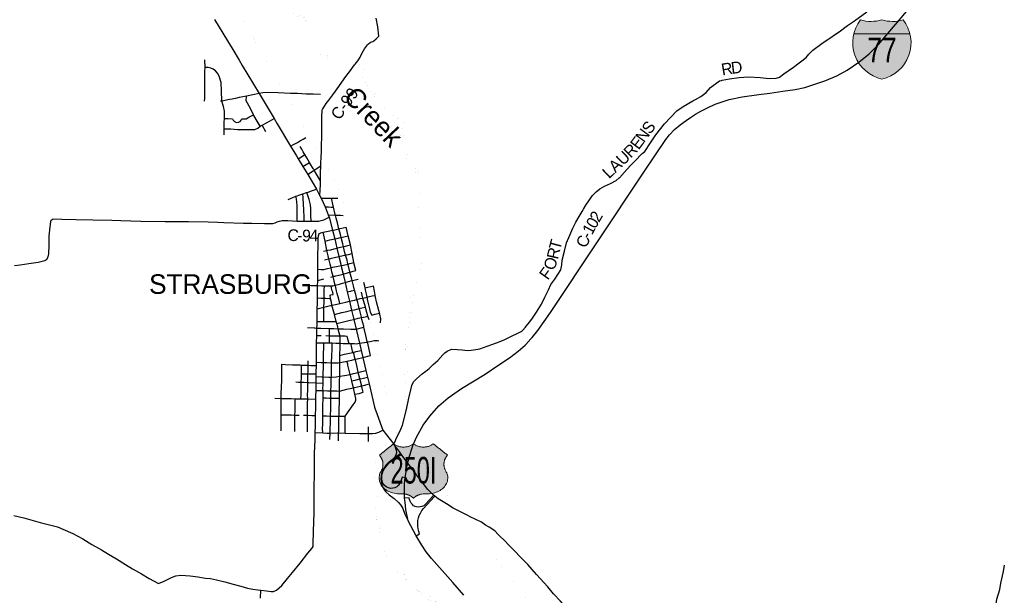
# Model space of a CAD drawing. Header units: feet. Extents: x 2045852 to 2423567, y 671180 to 1091522.
# Tile 86 of 101: x 2230248 to 2255387, y 939843 to 954545. Entities that reach past the tile are written whole.
import ezdxf
from ezdxf.enums import TextEntityAlignment as Align

# ---------------------------------------------------------------- set-up
doc = ezdxf.new("R2010")
doc.units = ezdxf.units.FT
doc.header["$MEASUREMENT"] = 0
doc.linetypes.add('rr2', pattern=[0])
doc.linetypes.add('stream', pattern=[1.4, 0.7, -0.1, 0.1, -0.1, 0.1, -0.1, 0.1, -0.1])
for name, color, linetype in [('GM_X_City_Street', 7, 'Continuous'), ('GM_X_Corporation_Text', 7, 'Continuous'), ('GM_X_County_Road', 3, 'Continuous'), ('GM_X_County_Road_Text', 3, 'Continuous'), ('GM_X_Interchange_Ramps', 1, 'Continuous'), ('GM_X_Interstate_Location', 7, 'Continuous'), ('GM_X_Interstate_Route', 1, 'Continuous'), ('GM_X_Interstate_Shield', 7, 'Continuous'), ('GM_X_Interstate_Shield_Hatch_Blue', 162, 'Continuous'), ('GM_X_Interstate_Shield_Hatch_Red', 242, 'Continuous'), ('GM_X_Major_River', 5, 'stream'), ('GM_X_Major_River_Text', 5, 'Continuous'), ('GM_X_Rail_Line', 7, 'rr2'), ('GM_X_US_Location', 7, 'Continuous'), ('GM_X_US_Route', 1, 'Continuous'), ('GM_X_US_Shield', 7, 'Continuous'), ('GM_X_US_Shield_Hatch', 51, 'Continuous')]:
    doc.layers.add(name, color=color, linetype=linetype)
doc.styles.add('Style-font30', font='font30.shx')
doc.styles.add('Style-font31', font='font31.shx')

# ---------------------------------------------------------------- blocks, each defined once
blk = doc.blocks.new('M1-1_2')
at = {"layer": 'GM_X_Interstate_Shield_Hatch_Blue'}
blk.add_hatch(color=256, dxfattribs=at).paths.add_polyline_path([(-718, 398, 0.420565), (-1, -755, 0.420565), (716, 398)])
at = {"layer": 'GM_X_Interstate_Shield_Hatch_Red'}
blk.add_hatch(color=256, dxfattribs=at).paths.add_polyline_path([(716, 398, 0.104765), (545, 753, -0.146746), (-1, 757, -0.146746), (-547, 753, 0.104765), (-718, 398)])
at = {"layer": 'GM_X_Interstate_Shield', "linetype": 'Continuous', "lineweight": 0}
blk.add_line((-718, 398), (716, 398), dxfattribs=at)
for centre, start, end in [((205, 172), 142.1116, 257.5332), ((-279, 1665), 253.7058, 287.0472), ((-207, 172), 282.4668, 37.8884), ((278, 1665), 252.9528, 286.2942)]:
    blk.add_arc(centre, 950, start, end, dxfattribs=at)
at = {"layer": 'GM_X_Interstate_Shield', "linetype": 'Continuous', "lineweight": 0, "style": 'Style-font30', "width": 0.8}
blk.add_attdef('M1-1_2_27372', text='', height=625, dxfattribs=at).set_placement((0, -328), align=Align.CENTER)
blk = doc.blocks.new('M1-H4_4')
at = {"layer": 'GM_X_US_Shield_Hatch'}
h = blk.add_hatch(color=256, dxfattribs=at)
edge = h.paths.add_edge_path()
edge.add_spline(control_points=[(-508, 672), (-689, 527), (-870, 382), (-700, 188), (-828, -25), (-1172, -611), (-363, -604), (-326, -604), (-290, -604), (-109, -604), (0, -720), (109, -604), (290, -604), (326, -604), (363, -604), (1172, -611), (828, -25), (700, 188), (870, 382), (689, 527), (508, 672), (254, 473), (0, 672), (-254, 473), (-508, 672)], knot_values=[0, 0, 0, 0.083333, 0.083333, 0.166667, 0.166667, 0.25, 0.25, 0.333333, 0.333333, 0.416667, 0.416667, 0.5, 0.5, 0.583333, 0.583333, 0.666667, 0.666667, 0.75, 0.75, 0.833333, 0.833333, 0.916667, 0.916667, 1, 1, 1], weights=[1, 1, 1, 0.864039, 1, 0.531352, 1, 1, 1, 0.894427, 1, 0.894427, 1, 1, 1, 0.531352, 1, 0.864039, 1, 1, 1, 0.714143, 1, 0.714143, 1], degree=2, periodic=0)
at = {"layer": 'GM_X_US_Shield', "linetype": 'Continuous', "lineweight": 13}
blk.add_rational_spline([(-508, 672), (-689, 527), (-870, 382), (-700, 188), (-828, -25), (-1172, -611), (-363, -604), (-326, -604), (-290, -604), (-109, -604), (0, -720), (109, -604), (290, -604), (326, -604), (363, -604), (1172, -611), (828, -25), (700, 188), (870, 382), (689, 527), (508, 672), (254, 473), (0, 672), (-254, 473), (-508, 672)], [1, 1, 1, 0.864038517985, 1, 0.531351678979, 1, 1, 1, 0.894427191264, 1, 0.894427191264, 1, 1, 1, 0.531351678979, 1, 0.864038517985, 1, 1, 1, 0.714142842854, 1, 0.714142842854, 1], degree=2, knots=[0, 0, 0, 0.083333, 0.083333, 0.166667, 0.166667, 0.25, 0.25, 0.333333, 0.333333, 0.416667, 0.416667, 0.5, 0.5, 0.583333, 0.583333, 0.666667, 0.666667, 0.75, 0.75, 0.833333, 0.833333, 0.916667, 0.916667, 1, 1, 1], dxfattribs=at)
at = {"layer": 'GM_X_US_Shield', "linetype": 'Continuous', "lineweight": 13, "style": 'Style-font30', "width": 0.661765}
blk.add_attdef('M1-H4_4_28880', text='', height=680, dxfattribs=at).set_placement((1, -343), align=Align.CENTER)

msp = doc.modelspace()

# ---------------------------------------------------------------- linework, layer by layer
at = {"layer": 'GM_X_City_Street', "flags": 128}
for points in [[(2234970, 952461), (2234973, 952540), (2234973, 952739), (2234975, 952957), (2234973, 953132), (2234975, 953220), (2234980, 953325), (2234975, 953521)], [(2235411, 952468), (2235404, 952732), (2235391, 952939), (2235343, 953102), (2235298, 953175), (2235247, 953235), (2235190, 953279), (2235125, 953310), (2235057, 953325), (2234980, 953325)], [(2238753, 953331), (2238800, 953396), (2238811, 953409), (2238883, 953497)], [(2237926, 952636), (2237744, 952645), (2237656, 952646), (2237563, 952646), (2237344, 952659), (2237158, 952661), (2236845, 952673), (2236595, 952687), (2236452, 952678), (2236359, 952660), (2236036, 952594), (2235853, 952557), (2235758, 952536), (2235670, 952518), (2235607, 952505), (2235411, 952468), (2235385, 952465), (2235374, 952464)], [(2236386, 951824), (2236309, 951955), (2236229, 952097), (2236218, 952119), (2236172, 952207), (2236104, 952333), (2236064, 952412), (2236033, 952473), (2236036, 952594)], [(2235465, 951600), (2235465, 951757), (2235472, 951916), (2235475, 952017), (2235480, 952207), (2235448, 952331), (2235411, 952468)], [(2237942, 950996), (2237952, 951216), (2237959, 951670), (2237966, 952069), (2237968, 952218), (2237968, 952224), (2237983, 952260)], [(2235465, 951757), (2235636, 951754), (2235807, 951741), (2235991, 951741), (2236159, 951737), (2236248, 951737), (2236327, 951777), (2236386, 951824), (2236435, 951848), (2236564, 951915), (2236743, 952019)], [(2235475, 952017), (2235569, 952018), (2235683, 952014), (2235685, 952009)], [(2235685, 952009), (2235700, 951975), (2235736, 951943), (2235780, 951922), (2235835, 951926), (2235877, 951947), (2235906, 951978), (2235919, 952012), (2235925, 952012)], [(2235925, 952012), (2236030, 952013), (2236098, 952051), (2236218, 952119)], [(2236529, 951683), (2236435, 951848)], [(2237165, 951316), (2237253, 951365), (2237337, 951407), (2237419, 951458), (2237486, 951492), (2237556, 951534)], [(2237511, 951128), (2237485, 951171), (2237451, 951234), (2237413, 951302)], [(2237358, 950995), (2237439, 951041), (2237529, 951098)], [(2237662, 950870), (2237644, 950901), (2237576, 951019), (2237529, 951098), (2237514, 951123), (2237511, 951128)], [(2237931, 950415), (2237931, 950425), (2237932, 950630), (2237936, 950815), (2237939, 950937), (2237941, 950978), (2237942, 950996)], [(2237477, 950797), (2237644, 950901)], [(2237603, 950587), (2237674, 950641), (2237744, 950685), (2237766, 950700), (2237814, 950733), (2237936, 950815)], [(2237741, 950743), (2237668, 950859), (2237662, 950870)], [(2237931, 950425), (2237826, 950597), (2237766, 950700), (2237757, 950717), (2237749, 950730), (2237741, 950743)], [(2237923, 950205), (2237930, 950321), (2237931, 950408), (2237931, 950415)], [(2237104, 949956), (2237224, 950006), (2237300, 950034), (2237308, 950037)], [(2237332, 949614), (2237332, 949638), (2237331, 949801), (2237315, 949969), (2237300, 950034)], [(2237308, 950037), (2237308, 950037), (2237401, 950072), (2237480, 950098), (2237567, 950127)], [(2237486, 949991), (2237480, 950098)], [(2237512, 949400), (2237511, 949493), (2237503, 949694), (2237494, 949825), (2237487, 949984), (2237486, 949989), (2237486, 949991)], [(2237567, 950127), (2237568, 950128), (2237575, 950130), (2237610, 950142), (2237725, 950185), (2237826, 950215)], [(2237689, 949398), (2237683, 949541), (2237685, 949723), (2237674, 949814), (2237640, 949956), (2237596, 950082), (2237575, 950130)], [(2237913, 950046), (2237923, 950202), (2237923, 950205)], [(2237943, 949987), (2238069, 949989), (2238210, 949988), (2238278, 949988), (2238372, 949984)], [(2238311, 949548), (2238309, 949555), (2238305, 949572), (2238263, 949756), (2238210, 949988)], [(2238048, 949761), (2238132, 949762), (2238204, 949760), (2238263, 949756)], [(2237329, 949403), (2237332, 949510), (2237332, 949613), (2237332, 949614)], [(2238124, 949558), (2238309, 949555), (2238313, 949554), (2238440, 949551), (2238510, 949545)], [(2238854, 947400), (2238828, 947526), (2238799, 947635), (2238769, 947748), (2238737, 947882), (2238729, 947917), (2238679, 948095), (2238676, 948107), (2238633, 948280), (2238629, 948303), (2238609, 948402), (2238570, 948533), (2238542, 948628), (2238514, 948750), (2238498, 948823), (2238456, 948984), (2238437, 949059), (2238396, 949203), (2238360, 949356), (2238327, 949478), (2238311, 949546), (2238311, 949548)], [(2236768, 949359), (2236785, 949364), (2236819, 949378)], [(2238410, 949206), (2238411, 949207), (2238432, 949212), (2238511, 949228), (2238583, 949242)], [(2238692, 948794), (2238636, 949025), (2238583, 949242)], [(2237858, 948095), (2237858, 948096), (2237859, 948171), (2237861, 948276), (2237862, 948550), (2237868, 948751), (2237869, 948948), (2237876, 949026), (2237893, 949080)], [(2237893, 949080), (2237963, 949106), (2237996, 949114), (2238080, 949135), (2238164, 949153), (2238238, 949173)], [(2238279, 947864), (2238275, 947877), (2238250, 947983), (2238221, 948104), (2238197, 948208), (2238176, 948298), (2238141, 948438), (2238121, 948515), (2238093, 948647), (2238092, 948651), (2238043, 948889), (2237996, 949114)], [(2238238, 949173), (2238298, 949179), (2238396, 949203), (2238410, 949206)], [(2238378, 948966), (2238378, 948966), (2238408, 948973), (2238456, 948984), (2238560, 949009), (2238636, 949025)], [(2238043, 948889), (2238164, 948918), (2238291, 948946)], [(2238291, 948946), (2238378, 948966)], [(2238348, 948709), (2238408, 948724), (2238514, 948750), (2238568, 948763), (2238624, 948775), (2238692, 948791)], [(2238779, 948342), (2238735, 948573), (2238692, 948791), (2238692, 948794)], [(2238001, 948633), (2238092, 948651), (2238117, 948655)], [(2238117, 948655), (2238117, 948655), (2238191, 948668), (2238273, 948690), (2238348, 948709)], [(2238188, 948447), (2238212, 948451), (2238288, 948471), (2238398, 948495)], [(2238398, 948495), (2238509, 948521), (2238570, 948533), (2238590, 948537), (2238591, 948537)], [(2238591, 948537), (2238647, 948549), (2238735, 948573)], [(2237859, 948171), (2237944, 948165), (2238010, 948166), (2238108, 948186), (2238197, 948208), (2238244, 948220), (2238375, 948247), (2238452, 948266)], [(2238030, 948413), (2238098, 948431), (2238141, 948438), (2238186, 948446), (2238188, 948447)], [(2238452, 948266), (2238519, 948277), (2238629, 948303), (2238677, 948314), (2238779, 948342)], [(2238828, 948135), (2238780, 948337), (2238779, 948342)], [(2237843, 947163), (2237849, 947305), (2237850, 947438), (2237851, 947537), (2237854, 947754), (2237856, 947854), (2237856, 947887), (2237858, 948065), (2237858, 948095)], [(2238191, 947969), (2238250, 947983), (2238259, 947985), (2238281, 947990), (2238292, 947993)], [(2238292, 947993), (2238316, 947999), (2238396, 948021), (2238441, 948031), (2238504, 948049)], [(2238504, 948049), (2238644, 948085), (2238679, 948095), (2238689, 948098), (2238689, 948098)], [(2238689, 948098), (2238766, 948120), (2238828, 948135)], [(2237628, 947762), (2237681, 947758), (2237683, 947758)], [(2237683, 947758), (2237692, 947758), (2237828, 947756), (2237849, 947754)], [(2237849, 947754), (2237850, 947754), (2237854, 947754), (2237959, 947746), (2238027, 947747), (2238149, 947749), (2238199, 947750), (2238232, 947751), (2238235, 947751)], [(2237856, 947887), (2238013, 947922)], [(2238024, 947584), (2238024, 947631), (2238027, 947747)], [(2238239, 947582), (2238239, 947583), (2238229, 947621), (2238210, 947691), (2238199, 947750)], [(2238235, 947751), (2238244, 947751), (2238306, 947766), (2238416, 947794), (2238494, 947814), (2238554, 947835)], [(2238307, 947761), (2238307, 947761), (2238306, 947766), (2238279, 947862), (2238279, 947864)], [(2238356, 947553), (2238338, 947619), (2238310, 947751), (2238307, 947761)], [(2238554, 947835), (2238645, 947856), (2238737, 947882), (2238781, 947895), (2238887, 947917)], [(2239120, 947461), (2239105, 947542), (2239078, 947645), (2239066, 947700), (2239058, 947737), (2239036, 947831)], [(2239066, 947700), (2239279, 947747)], [(2239324, 947503), (2239315, 947563), (2239303, 947609), (2239279, 947747)], [(2238015, 947203), (2238021, 947328), (2238022, 947430), (2238022, 947467), (2238024, 947582), (2238024, 947584)], [(2238219, 947251), (2238211, 947334), (2238186, 947427), (2238171, 947511), (2238194, 947516)], [(2238194, 947516), (2238252, 947528), (2238239, 947582)], [(2238419, 947294), (2238395, 947404), (2238356, 947552), (2238356, 947553)], [(2238611, 947593), (2238705, 947615)], [(2238705, 947615), (2238705, 947615), (2238719, 947618), (2238799, 947635)], [(2239006, 947435), (2238973, 947585)], [(2239120, 947461), (2239148, 947468), (2239245, 947489), (2239324, 947503)], [(2239433, 947054), (2239415, 947120), (2239362, 947337), (2239336, 947459), (2239324, 947503)], [(2237843, 947163), (2238015, 947203), (2238219, 947251), (2238315, 947270), (2238419, 947294), (2238578, 947327), (2238667, 947358)], [(2237850, 947438), (2237945, 947432), (2238022, 947430), (2238066, 947429), (2238147, 947425), (2238186, 947427)], [(2238386, 946632), (2238384, 946639), (2238381, 946653), (2238371, 946702), (2238344, 946788), (2238331, 946838), (2238283, 947017), (2238219, 947251)], [(2238667, 947358), (2238794, 947385), (2238854, 947400), (2238937, 947420), (2239006, 947435)], [(2239122, 946324), (2239085, 946479), (2239036, 946693), (2239031, 946716), (2238984, 946890), (2238974, 946937), (2238972, 946944), (2238929, 947115), (2238916, 947169), (2238895, 947253), (2238877, 947319), (2238854, 947400)], [(2239006, 947435), (2239120, 947461)], [(2239087, 947160), (2239076, 947206), (2239006, 947435)], [(2239239, 947001), (2239205, 947072), (2239187, 947163), (2239164, 947259), (2239137, 947367), (2239120, 947461)], [(2237823, 945745), (2237823, 945747), (2237823, 945796), (2237824, 945841), (2237829, 946232), (2237830, 946292), (2237832, 946481), (2237832, 946485), (2237837, 946669), (2237839, 946744), (2237841, 946840), (2237844, 947053), (2237843, 947163)], [(2238011, 946838), (2238017, 946939), (2238016, 947062), (2238015, 947203)], [(2238283, 947017), (2238375, 947039), (2238476, 947065), (2238478, 947065)], [(2238478, 947065), (2238515, 947075), (2238601, 947095), (2238723, 947122)], [(2238723, 947122), (2238794, 947138), (2238912, 947168), (2238916, 947169), (2238984, 947185), (2239076, 947206)], [(2238974, 946937), (2238980, 946938), (2239072, 946955), (2239134, 946975)], [(2239134, 946975), (2239088, 947159), (2239087, 947160)], [(2239167, 946877), (2239136, 946970), (2239134, 946975)], [(2239239, 947001), (2239323, 947026), (2239435, 947048)], [(2239460, 946803), (2239472, 946904), (2239441, 947024), (2239435, 947048), (2239433, 947054), (2239433, 947054)], [(2237841, 946840), (2237951, 946839), (2238004, 946838)], [(2238004, 946838), (2238005, 946838), (2238011, 946838), (2238048, 946837), (2238168, 946836)], [(2238168, 946836), (2238169, 946836), (2238202, 946836), (2238331, 946838)], [(2238344, 946788), (2238451, 946813), (2238587, 946845), (2238689, 946869), (2238778, 946887)], [(2238778, 946887), (2238894, 946918), (2238974, 946937)], [(2237600, 946680), (2237769, 946672)], [(2237769, 946672), (2237786, 946672), (2237837, 946669), (2237937, 946663), (2238159, 946659), (2238270, 946658), (2238381, 946653), (2238515, 946646), (2238700, 946641), (2238837, 946639)], [(2237832, 946481), (2237946, 946478)], [(2238067, 946479), (2238156, 946474), (2238161, 946474), (2238253, 946470), (2238370, 946467), (2238380, 946467)], [(2238155, 946289), (2238154, 946389), (2238156, 946474), (2238157, 946502), (2238156, 946590), (2238159, 946659)], [(2238380, 946467), (2238391, 946467), (2238424, 946467), (2238460, 946468), (2238546, 946467), (2238605, 946461)], [(2238423, 946476), (2238421, 946484), (2238391, 946608), (2238386, 946632)], [(2238431, 946264), (2238431, 946276), (2238431, 946280), (2238432, 946329), (2238432, 946407), (2238424, 946467), (2238423, 946474), (2238423, 946476)], [(2238837, 946639), (2239036, 946693)], [(2237830, 946292), (2238010, 946291), (2238014, 946291), (2238155, 946289), (2238229, 946289), (2238317, 946286), (2238431, 946280), (2238510, 946277), (2238656, 946275), (2238695, 946274), (2238702, 946274), (2238797, 946273), (2238835, 946270), (2238921, 946282)], [(2238006, 946012), (2238006, 946015), (2238006, 946026), (2238009, 946152), (2238010, 946291)], [(2238223, 946133), (2238223, 946147), (2238229, 946289)], [(2238418, 945410), (2238418, 945431), (2238418, 945436), (2238420, 945511), (2238423, 945715), (2238422, 945789), (2238421, 945924), (2238422, 945971), (2238430, 946187), (2238431, 946264)], [(2238656, 946275), (2238629, 946386), (2238605, 946461)], [(2238752, 946045), (2238738, 946117), (2238717, 946205), (2238702, 946274)], [(2238921, 946282), (2239053, 946300), (2239108, 946311)], [(2239108, 946311), (2239109, 946311), (2239124, 946314), (2239195, 946328), (2239297, 946349), (2239353, 946352), (2239356, 946353)], [(2239207, 945966), (2239124, 946314), (2239122, 946323), (2239122, 946324)], [(2239356, 946353), (2239359, 946353), (2239387, 946355), (2239416, 946340)], [(2238005, 945788), (2238004, 945811), (2238004, 945892), (2238006, 946012)], [(2238212, 945768), (2238213, 945784), (2238220, 945956), (2238222, 946131), (2238223, 946133)], [(2238422, 945971), (2238540, 945998), (2238622, 946017), (2238667, 946027), (2238669, 946027)], [(2238669, 946027), (2238752, 946045), (2238771, 946052), (2238817, 946062), (2238817, 946062)], [(2238971, 945232), (2238970, 945233), (2238967, 945249), (2238935, 945372), (2238932, 945384), (2238894, 945536), (2238894, 945539), (2238855, 945710), (2238820, 945853), (2238815, 945872), (2238800, 945934), (2238787, 945990), (2238771, 946052)], [(2238817, 946062), (2238842, 946067), (2238965, 946094)], [(2239007, 945919), (2239207, 945966)], [(2236939, 945638), (2236941, 945744)], [(2236941, 945744), (2237038, 945737), (2237215, 945732), (2237251, 945731), (2237252, 945730)], [(2237252, 945730), (2237395, 945726), (2237406, 945726), (2237408, 945726)], [(2237408, 945726), (2237446, 945724), (2237544, 945721), (2237610, 945718), (2237685, 945714), (2237822, 945710)], [(2237436, 945237), (2237438, 945286), (2237442, 945409), (2237443, 945500), (2237443, 945591), (2237446, 945724)], [(2237593, 944014), (2237594, 944131), (2237598, 944262), (2237597, 944359), (2237599, 944415), (2237599, 944442), (2237599, 944492), (2237600, 944588), (2237600, 944684), (2237600, 944780), (2237601, 944835), (2237601, 944857), (2237600, 944961), (2237605, 945074), (2237604, 945198), (2237605, 945280), (2237606, 945364), (2237607, 945479), (2237608, 945499), (2237609, 945552), (2237609, 945640), (2237610, 945697), (2237610, 945718), (2237610, 945724), (2237610, 945725)], [(2237610, 945725), (2237610, 945832)], [(2237810, 944698), (2237810, 944699), (2237812, 944855), (2237813, 944926), (2237814, 945072), (2237814, 945176), (2237817, 945272), (2237820, 945391), (2237820, 945431), (2237820, 945501), (2237820, 945534), (2237822, 945710), (2237823, 945745)], [(2237823, 945796), (2237948, 945790), (2238005, 945788), (2238092, 945786), (2238213, 945784), (2238271, 945783), (2238377, 945784), (2238422, 945789), (2238423, 945789), (2238567, 945811), (2238601, 945819), (2238727, 945850), (2238815, 945872), (2238860, 945883), (2239007, 945919)], [(2237998, 945418), (2237998, 945423), (2237998, 945437), (2238000, 945516), (2238004, 945659), (2238005, 945757), (2238005, 945788)], [(2238205, 945455), (2238206, 945504), (2238210, 945729), (2238212, 945765), (2238212, 945768)], [(2238630, 945718), (2238630, 945719), (2238623, 945744), (2238601, 945819)], [(2238691, 945463), (2238686, 945486), (2238664, 945585), (2238630, 945718)], [(2236939, 945372), (2236939, 945614), (2236939, 945635), (2236939, 945638)], [(2237443, 945500), (2237556, 945501), (2237605, 945499)], [(2237605, 945499), (2237608, 945499), (2237650, 945497), (2237732, 945497), (2237765, 945496), (2237820, 945501)], [(2237820, 945431), (2237960, 945425), (2237998, 945423), (2238145, 945416), (2238204, 945413), (2238215, 945412), (2238327, 945423), (2238418, 945436), (2238545, 945453), (2238686, 945486), (2238770, 945506), (2238894, 945536), (2238948, 945549), (2239086, 945583)], [(2238729, 945310), (2238726, 945324), (2238700, 945422), (2238691, 945463), (2238691, 945463)], [(2236921, 944467), (2236920, 944642), (2236921, 944867), (2236922, 944987), (2236939, 945337), (2236939, 945369), (2236939, 945372)], [(2237299, 945295), (2237369, 945288), (2237438, 945286), (2237440, 945286)], [(2237433, 945129), (2237434, 945198), (2237436, 945236), (2237436, 945237)], [(2237440, 945286), (2237440, 945286), (2237492, 945284), (2237605, 945280), (2237628, 945280)], [(2237628, 945280), (2237631, 945280), (2237817, 945272)], [(2237814, 945072), (2237931, 945073), (2237992, 945071), (2238108, 945066), (2238195, 945067), (2238205, 945067), (2238343, 945063), (2238412, 945061), (2238601, 945104), (2238769, 945141), (2238798, 945148), (2238952, 945188), (2238979, 945194), (2239063, 945213), (2239167, 945241)], [(2237817, 945272), (2237995, 945259)], [(2237992, 945048), (2237992, 945063), (2237992, 945071), (2237991, 945123), (2237995, 945228), (2237995, 945259), (2237995, 945321), (2237997, 945389), (2237998, 945418)], [(2238195, 945090), (2238197, 945177), (2238199, 945239), (2238199, 945246)], [(2238199, 945246), (2238204, 945413), (2238205, 945447), (2238205, 945455)], [(2238412, 945036), (2238412, 945061), (2238413, 945106), (2238416, 945352), (2238418, 945410)], [(2238726, 945324), (2238836, 945349), (2238935, 945372), (2238950, 945375), (2239022, 945393), (2239126, 945413)], [(2238776, 945105), (2238769, 945141), (2238748, 945238), (2238729, 945310), (2238729, 945310)], [(2239021, 945028), (2238993, 945130), (2238979, 945194), (2238971, 945232)], [(2237425, 944858), (2237431, 944966)], [(2237431, 944966), (2237431, 944967), (2237432, 944989), (2237433, 945128), (2237433, 945129)], [(2237987, 944415), (2237987, 944420), (2237987, 944425), (2237986, 944500), (2237989, 944704), (2237992, 944841), (2237992, 944890), (2237993, 944939), (2237992, 945048)], [(2238190, 944775), (2238190, 944872), (2238190, 944881), (2238195, 945067), (2238195, 945082), (2238195, 945090)], [(2238409, 944824), (2238410, 944843), (2238410, 944848), (2238410, 944876), (2238412, 945036)], [(2238560, 944408), (2238560, 944417), (2238562, 944420), (2238660, 944566), (2238762, 944711), (2238809, 944773), (2238833, 944826), (2238832, 944870), (2238807, 944976), (2238778, 945099), (2238777, 945104), (2238776, 945105)], [(2238807, 944976), (2238912, 944999), (2239021, 945028)], [(2236759, 944878), (2236921, 944867), (2236931, 944867), (2236933, 944867)], [(2236933, 944867), (2237182, 944866), (2237283, 944863), (2237425, 944858), (2237584, 944857), (2237590, 944857), (2237591, 944857)], [(2237273, 944185), (2237273, 944203), (2237272, 944399), (2237274, 944447), (2237280, 944542), (2237282, 944740), (2237283, 944863)], [(2237591, 944857), (2237601, 944857), (2237812, 944855)], [(2237992, 944890), (2238073, 944885), (2238159, 944881), (2238190, 944881), (2238242, 944881), (2238410, 944876)], [(2238183, 944404), (2238183, 944422), (2238189, 944615), (2238189, 944767), (2238190, 944775)], [(2238399, 944360), (2238399, 944374), (2238401, 944419), (2238404, 944550), (2238409, 944824)], [(2236923, 944254), (2236922, 944337), (2236921, 944456), (2236921, 944466), (2236921, 944467)], [(2237798, 944167), (2237798, 944175), (2237801, 944406), (2237802, 944438), (2237809, 944641), (2237810, 944698)], [(2236921, 944456), (2237046, 944456), (2237183, 944450), (2237274, 944447)], [(2236926, 944042), (2236923, 944252), (2236923, 944254)], [(2237274, 944447), (2237281, 944447), (2237381, 944445)], [(2237498, 944447), (2237599, 944442)], [(2237599, 944442), (2237612, 944441), (2237704, 944438), (2237802, 944438)], [(2237984, 943993), (2237983, 944105), (2237985, 944218), (2237987, 944357), (2237987, 944415)], [(2237987, 944425), (2238080, 944424), (2238183, 944422), (2238300, 944419), (2238373, 944419)], [(2238176, 944032), (2238176, 944032), (2238180, 944295), (2238180, 944297)], [(2238180, 944297), (2238180, 944300), (2238183, 944400), (2238183, 944404)], [(2238373, 944419), (2238391, 944419), (2238401, 944419), (2238459, 944419), (2238562, 944420)], [(2238391, 943999), (2238391, 944004), (2238392, 944030), (2238399, 944347), (2238399, 944360)], [(2238559, 944145), (2238559, 944146), (2238558, 944328), (2238560, 944406), (2238560, 944408)], [(2237271, 944029), (2237273, 944182), (2237273, 944185)], [(2237792, 944004), (2237798, 944165), (2237798, 944167)], [(2237792, 943845), (2237792, 943845), (2237792, 944004)], [(2237792, 944004), (2237984, 943993), (2238093, 943987), (2238175, 943988), (2238380, 943990), (2238391, 943990), (2238561, 943988), (2238929, 943977), (2239153, 943974), (2239167, 943974)], [(2238167, 943820), (2238175, 943988), (2238176, 944001), (2238176, 944032)], [(2238391, 943792), (2238391, 943990), (2238391, 943999)], [(2238561, 943988), (2238559, 944145)], [(2239151, 943773), (2239153, 943959)], [(2239153, 943959), (2239153, 943960), (2239153, 943974), (2239155, 944144)], [(2239844, 943799), (2239855, 943824), (2239975, 944083)]]:
    msp.add_lwpolyline(points, dxfattribs=at)
at = {"layer": 'GM_X_County_Road', "flags": 128}
for points in [[(2239130, 953901), (2239150, 953924), (2239197, 953962), (2239229, 953976), (2239261, 953988), (2239291, 954008), (2239347, 954052), (2239421, 954122), (2239391, 954363), (2239347, 954587)], [(2250841, 954013), (2250909, 954059), (2250931, 954073), (2251074, 954179), (2251171, 954236), (2251384, 954399), (2251559, 954513), (2251879, 954747)], [(2248164, 952993), (2248179, 952996), (2248367, 953037), (2248621, 953065), (2248859, 953088), (2249155, 953065), (2249384, 953044), (2249564, 953052), (2249650, 953075), (2249757, 953160), (2250008, 953331), (2250329, 953581), (2250392, 953666), (2250497, 953770), (2250732, 953941), (2250841, 954013)], [(2238937, 953587), (2238948, 953608), (2238955, 953622), (2238975, 953666), (2239014, 953741), (2239053, 953803), (2239103, 953869), (2239130, 953901)], [(2238883, 953497), (2238899, 953516), (2238937, 953587)], [(2237983, 952260), (2237986, 952268), (2238074, 952401), (2238142, 952491), (2238241, 952623), (2238310, 952719), (2238355, 952782), (2238576, 953091), (2238691, 953247), (2238753, 953331)], [(2245562, 950508), (2245691, 950649), (2245832, 950810), (2245956, 950934), (2246141, 951123), (2246206, 951179), (2246354, 951402), (2246488, 951604), (2246715, 951886), (2247024, 952216), (2247185, 952330), (2247434, 952469), (2247501, 952504), (2247641, 952580), (2247772, 952689), (2247884, 952813), (2248111, 952982), (2248164, 952993)], [(2243057, 946585), (2243097, 946619), (2243159, 946695), (2243178, 946719), (2243269, 946828), (2243344, 946922), (2243444, 947071), (2243572, 947276), (2243659, 947458), (2243745, 947643), (2243811, 947783), (2243909, 947920), (2243990, 948036), (2244060, 948154), (2244086, 948283), (2244100, 948407), (2244154, 948630), (2244212, 948843), (2244293, 949045), (2244371, 949218), (2244451, 949374), (2244531, 949519), (2244612, 949649), (2244646, 949704), (2244702, 949808), (2244776, 949918), (2244876, 950055), (2244965, 950147), (2245063, 950223), (2245179, 950294), (2245330, 950360), (2245473, 950438), (2245557, 950503), (2245560, 950506), (2245562, 950508)], [(2237030, 949413), (2237094, 949415), (2237329, 949403), (2237512, 949400), (2237689, 949398), (2237885, 949397), (2237948, 949412), (2238010, 949436), (2238146, 949501)], [(2230114, 948263), (2230264, 948285), (2230481, 948315), (2230720, 948352), (2230887, 948394), (2230945, 948430), (2230977, 948484), (2230993, 948566), (2230997, 948777), (2230997, 949020), (2231029, 949258), (2231039, 949379), (2231055, 949423), (2231101, 949455), (2231320, 949447), (2231679, 949443), (2232115, 949429), (2232601, 949422)], [(2232601, 949422), (2232834, 949414), (2233344, 949400), (2233962, 949392), (2234558, 949389), (2235060, 949379), (2235308, 949370)], [(2235308, 949370), (2235458, 949365), (2235958, 949351)], [(2235958, 949351), (2236000, 949349), (2236175, 949344)], [(2236175, 949344), (2236495, 949336), (2236712, 949342), (2236768, 949359)], [(2236819, 949378), (2236879, 949402), (2236953, 949412), (2237030, 949413)], [(2239975, 944083), (2240023, 944188), (2240127, 944592), (2240182, 944880), (2240188, 944912), (2240233, 945089), (2240257, 945205), (2240305, 945295), (2240379, 945370), (2240521, 945500), (2240616, 945567), (2240700, 945635), (2240808, 945737), (2240925, 945840), (2241049, 945984), (2241101, 946040), (2241164, 946080), (2241274, 946127), (2241421, 946123), (2241549, 946109), (2241678, 946099), (2241778, 946101), (2241894, 946117), (2241997, 946139), (2242187, 946207), (2242332, 946258), (2242491, 946318), (2242635, 946380), (2242818, 946467), (2242952, 946527), (2243053, 946581), (2243057, 946585), (2243057, 946585)], [(2239167, 943974), (2239255, 943976), (2239342, 943988), (2239415, 944012), (2239523, 944058)], [(2236397, 939770), (2236407, 939977), (2236550, 939953), (2236672, 939937), (2236729, 939941), (2236805, 939971), (2236945, 940093), (2237088, 940272), (2237216, 940424), (2237413, 940667), (2237604, 940920), (2237704, 941041), (2237742, 941093), (2237742, 941145), (2237752, 941482), (2237768, 941948), (2237766, 942539), (2237772, 942997), (2237772, 943476), (2237792, 943808), (2237792, 943845)], [(2239801, 943704), (2239844, 943799)], [(2241144, 942176), (2240929, 942306), (2240845, 942375), (2240817, 942397)], [(2241687, 941879), (2241318, 942071), (2241144, 942176)], [(2230095, 941885), (2230350, 941823), (2230768, 941705), (2231214, 941589), (2231350, 941531), (2231609, 941418), (2231862, 941284), (2232093, 941142), (2232338, 941005), (2232513, 940895), (2232723, 940773), (2232952, 940627), (2233131, 940518), (2233360, 940390), (2233553, 940276), (2233790, 940146), (2233934, 940204), (2234121, 940300), (2234233, 940340), (2234362, 940355), (2234599, 940339), (2234799, 940315), (2234988, 940281), (2235117, 940271), (2235275, 940239), (2235484, 940183), (2235695, 940129), (2235893, 940073), (2236064, 940024), (2236199, 940002), (2236327, 939980), (2236407, 939977)], [(2242857, 941001), (2242746, 941116), (2242622, 941240), (2242504, 941355), (2242461, 941396), (2242376, 941491), (2242238, 941579), (2242141, 941637), (2242035, 941707), (2241747, 941847), (2241687, 941879)], [(2246045, 937496), (2246044, 937500), (2245968, 937674), (2245879, 937870), (2245761, 938058), (2245606, 938243), (2244364, 939362), (2244306, 939411), (2244052, 939694), (2243881, 939881), (2243729, 940055), (2243442, 940371), (2243220, 940630), (2243061, 940794), (2242857, 941001)], [(2254589, 934550), (2254608, 934769), (2254667, 935265), (2254726, 935741), (2254775, 936158), (2254812, 936455), (2254834, 936670), (2254887, 937136), (2254922, 937395), (2254951, 937650), (2255002, 938130), (2255074, 938682), (2255118, 939065), (2255174, 939567), (2255196, 939748), (2255270, 939991), (2255302, 940154), (2255363, 940447), (2255391, 940612)]]:
    msp.add_lwpolyline(points, dxfattribs=at)
at = {"layer": 'GM_X_Interchange_Ramps', "flags": 128}
for points in [[(2239977, 943466), (2239957, 943451), (2239772, 943308), (2239767, 943315)], [(2240087, 942846), (2240013, 942862), (2240004, 942831), (2239987, 942781), (2239959, 942721), (2239917, 942658), (2239874, 942616), (2239826, 942591), (2239774, 942578), (2239718, 942575), (2239660, 942584), (2239607, 942610), (2239556, 942655), (2239520, 942707), (2239491, 942807), (2239497, 942909), (2239523, 942997), (2239556, 943066), (2239601, 943134), (2239673, 943216), (2239691, 943231), (2239973, 943434), (2239991, 943448)], [(2240817, 942397), (2240803, 942383), (2240608, 942167), (2240564, 942131), (2240544, 942120), (2240518, 942110), (2240474, 942099), (2240428, 942096), (2240379, 942104), (2240341, 942114), (2240306, 942132), (2240273, 942162), (2240242, 942196), (2240216, 942243), (2240198, 942289), (2240189, 942332), (2240075, 942326)], [(2240373, 941364), (2240457, 941415), (2240439, 941472), (2240425, 941538), (2240412, 941610), (2240409, 941685), (2240413, 941752), (2240428, 941824), (2240449, 941884), (2240479, 941939), (2240519, 942009), (2240559, 942063), (2240831, 942360), (2240845, 942375)]]:
    msp.add_lwpolyline(points, dxfattribs=at)
at = {"layer": 'GM_X_Interstate_Route', "flags": 128}
for points in [[(2240324, 943759), (2240375, 943881), (2240553, 944191), (2240716, 944417), (2240952, 944682), (2241187, 944885), (2241532, 945128), (2242128, 945491), (2242477, 945729), (2242751, 945910), (2242979, 946076), (2243150, 946228), (2243172, 946252), (2243302, 946390), (2243330, 946425), (2243475, 946606), (2243798, 947065), (2246179, 950648), (2246745, 951482), (2246842, 951603), (2246964, 951738), (2247107, 951860), (2247262, 951971), (2247373, 952047), (2247506, 952135), (2247642, 952209), (2247807, 952296), (2248002, 952384), (2248358, 952509), (2248695, 952576), (2249119, 952634), (2249400, 952667), (2249736, 952719), (2250046, 952758), (2250290, 952816), (2250551, 952894), (2250808, 952984), (2251114, 953115), (2251375, 953259), (2251671, 953460), (2251936, 953671), (2252177, 953912), (2253519, 955501)], [(2240267, 943612), (2240285, 943667), (2240324, 943759)], [(2240142, 943157), (2240157, 943222), (2240191, 943375), (2240267, 943612)], [(2240088, 942220), (2240075, 942326), (2240069, 942558), (2240071, 942693), (2240087, 942846), (2240120, 943058), (2240142, 943157)], [(2240166, 941747), (2240110, 942035), (2240088, 942220)], [(2241589, 939843), (2241305, 940168), (2240758, 940786), (2240623, 940956), (2240513, 941122), (2240373, 941364), (2240166, 941747)]]:
    msp.add_lwpolyline(points, dxfattribs=at)
at = {"layer": 'GM_X_Major_River', "ltscale": 0.333, "const_width": 0.18, "flags": 128}
for points in [[(2237875, 953809), (2237858, 953837), (2237822, 953905), (2237787, 953969), (2237771, 954033), (2237770, 954097), (2237772, 954159), (2237761, 954221), (2237753, 954291), (2237724, 954361), (2237693, 954432), (2237647, 954496), (2237590, 954552), (2237522, 954585), (2237462, 954625), (2237393, 954660), (2237329, 954694), (2237266, 954757), (2237210, 954817), (2237167, 954882), (2237129, 954948), (2237100, 955012), (2237072, 955082), (2237055, 955142), (2237038, 955214), (2237028, 955268), (2237001, 955327), (2236973, 955397), (2236952, 955451), (2236942, 955515), (2236919, 955581), (2236903, 955647), (2236866, 955719), (2236838, 955782), (2236807, 955852), (2236770, 955922), (2236718, 955990), (2236661, 956053), (2236593, 956093), (2236543, 956114), (2236478, 956138), (2236410, 956157), (2236286, 956184), (2236220, 956214), (2236161, 956277), (2236104, 956343), (2236064, 956408), (2236031, 956474), (2235981, 956538), (2235930, 956600), (2235860, 956637), (2235796, 956644), (2235729, 956662), (2235677, 956673), (2235601, 956697), (2235537, 956736), (2235400, 956839), (2235341, 956909), (2235283, 956984), (2235236, 957044), (2235185, 957108), (2235141, 957177), (2235098, 957241), (2235050, 957305), (2235007, 957368), (2234979, 957434), (2234966, 957502), (2234943, 957568)], [(2234864, 957483), (2234875, 957417), (2234911, 957354), (2234954, 957286), (2234990, 957214), (2235047, 957149), (2235108, 957087), (2235144, 957019), (2235181, 956966), (2235225, 956890), (2235286, 956826), (2235334, 956761), (2235393, 956701), (2235441, 956641), (2235504, 956596), (2235554, 956580), (2235626, 956577), (2235698, 956574), (2235770, 956580), (2235836, 956561), (2235887, 956507), (2235923, 956443), (2235956, 956370), (2235985, 956298), (2236033, 956228), (2236100, 956191), (2236172, 956171), (2236234, 956152), (2236286, 956132), (2236348, 956115), (2236415, 956087), (2236483, 956068), (2236553, 956048), (2236620, 955999), (2236674, 955929), (2236719, 955852), (2236767, 955788), (2236800, 955736), (2236824, 955684), (2236849, 955614), (2236894, 955479), (2236917, 955417), (2236947, 955343), (2236968, 955275), (2236984, 955211), (2237005, 955151), (2237023, 955083), (2237044, 955019), (2237065, 954948), (2237097, 954874), (2237146, 954804), (2237192, 954738), (2237263, 954673), (2237328, 954625), (2237380, 954596), (2237444, 954574), (2237516, 954547), (2237583, 954514), (2237637, 954442), (2237658, 954376), (2237676, 954302), (2237691, 954248), (2237692, 954174), (2237702, 954104), (2237713, 954042), (2237733, 953970), (2237738, 953904), (2237776, 953830), (2237817, 953763), (2237878, 953701), (2237938, 953648), (2237988, 953606), (2238049, 953579), (2238105, 953571), (2238137, 953565)], [(2238398, 953638), (2238317, 953621), (2238253, 953610), (2238183, 953608), (2238116, 953623), (2238048, 953651), (2237986, 953692), (2237923, 953742), (2237875, 953809)], [(2238137, 953565), (2238207, 953580), (2238257, 953570), (2238329, 953567), (2238405, 953572), (2238469, 953576), (2238551, 953581), (2238617, 953577), (2238683, 953568), (2238735, 953550), (2238808, 953513), (2238868, 953467), (2238931, 953404), (2238955, 953334), (2238962, 953272), (2238966, 953204), (2238981, 953126), (2239012, 953062), (2239044, 952994), (2239085, 952919), (2239129, 952849), (2239166, 952775), (2239217, 952716), (2239279, 952646), (2239314, 952594), (2239352, 952525), (2239399, 952451), (2239450, 952383), (2239520, 952312), (2239597, 952250), (2239663, 952197), (2239708, 952145), (2239778, 952104), (2239851, 952056), (2239901, 952031), (2239969, 951967), (2239988, 951911), (2239988, 951859), (2239975, 951807), (2239961, 951733), (2239960, 951671), (2239970, 951601), (2239977, 951541), (2239984, 951471), (2239996, 951391)], [(2240334, 947688), (2240333, 947704), (2240359, 947776), (2240380, 947844), (2240416, 947915), (2240439, 947965), (2240461, 948033), (2240476, 948100), (2240490, 948166), (2240499, 948218), (2240505, 948286), (2240494, 948352), (2240483, 948422), (2240477, 948482), (2240464, 948556), (2240448, 948626), (2240435, 948686), (2240429, 948760), (2240428, 948828), (2240435, 948896), (2240451, 948966), (2240464, 949034), (2240472, 949101), (2240495, 949233), (2240510, 949283), (2240528, 949353), (2240523, 949419), (2240521, 949483), (2240520, 949541), (2240512, 949597), (2240499, 949667), (2240491, 949719), (2240482, 949789), (2240467, 949855), (2240467, 949923), (2240474, 949994), (2240470, 950044), (2240473, 950112), (2240485, 950180), (2240486, 950230), (2240490, 950282), (2240491, 950354), (2240491, 950438), (2240486, 950498), (2240463, 950564), (2240435, 950624), (2240390, 950696), (2240344, 950761), (2240303, 950823), (2240253, 950887), (2240202, 950954), (2240167, 951034), (2240135, 951106), (2240118, 951160), (2240102, 951212), (2240085, 951286), (2240065, 951361), (2240048, 951425), (2240046, 951475), (2240049, 951534), (2240046, 951606), (2240034, 951680), (2240029, 951744), (2240035, 951812), (2240046, 951882), (2240048, 951946), (2240011, 952016), (2239954, 952087), (2239880, 952123), (2239814, 952144), (2239745, 952186), (2239683, 952241), (2239620, 952305), (2239552, 952364), (2239505, 952432), (2239463, 952496), (2239416, 952559), (2239359, 952627), (2239307, 952696), (2239270, 952762), (2239232, 952826), (2239197, 952890), (2239159, 952953), (2239120, 953019), (2239085, 953087), (2239057, 953155), (2239038, 953223), (2239018, 953291), (2238997, 953354), (2238977, 953408), (2238950, 953472), (2238928, 953538), (2238887, 953606), (2238840, 953671), (2238778, 953713), (2238710, 953692), (2238648, 953654), (2238587, 953627), (2238533, 953621), (2238453, 953632), (2238398, 953638)], [(2239996, 951391), (2240007, 951339), (2240023, 951279), (2240044, 951219), (2240054, 951167), (2240071, 951113), (2240095, 951051), (2240128, 950982), (2240166, 950904), (2240211, 950842), (2240266, 950769), (2240314, 950699), (2240355, 950635), (2240391, 950567), (2240420, 950502), (2240429, 950434), (2240419, 950359), (2240428, 950285), (2240428, 950215), (2240423, 950145), (2240427, 950083), (2240430, 950011), (2240426, 949961), (2240425, 949897), (2240433, 949841), (2240438, 949773), (2240439, 949721), (2240441, 949647), (2240444, 949591), (2240448, 949517), (2240455, 949447), (2240461, 949375), (2240462, 949305), (2240453, 949237), (2240441, 949174), (2240422, 949102), (2240402, 949016), (2240397, 948966), (2240389, 948902), (2240384, 948836), (2240375, 948767), (2240377, 948713), (2240381, 948663), (2240380, 948595), (2240382, 948541), (2240399, 948475), (2240405, 948423), (2240424, 948349), (2240435, 948271), (2240429, 948197), (2240424, 948133), (2240408, 948075), (2240389, 948007), (2240360, 947934), (2240334, 947862), (2240299, 947798), (2240281, 947747), (2240248, 947689), (2240224, 947585), (2240215, 947535), (2240215, 947461), (2240228, 947397), (2240225, 947329), (2240229, 947270), (2240220, 947178), (2240214, 947110), (2240207, 947038), (2240203, 946988), (2240200, 946924), (2240196, 946856), (2240191, 946792), (2240176, 946731), (2240164, 946661), (2240147, 946601), (2240139, 946547), (2240135, 946495), (2240128, 946419), (2240121, 946345), (2240115, 946294), (2240106, 946236), (2240098, 946160), (2240099, 946028), (2240106, 945960), (2240096, 945902), (2240093, 945844), (2240092, 945762), (2240084, 945684), (2240075, 945619), (2240077, 945567), (2240082, 945467), (2240083, 945411), (2240085, 945345), (2240090, 945275), (2240092, 945195), (2240094, 945061), (2240092, 945009), (2240094, 944949), (2240079, 944879), (2240072, 944806), (2240060, 944738), (2240066, 944734)], [(2239378, 942850), (2239383, 942904), (2239383, 942976), (2239374, 943032), (2239372, 943103), (2239377, 943157), (2239407, 943207), (2239426, 943283), (2239451, 943353), (2239469, 943408), (2239505, 943472), (2239552, 943535), (2239582, 943587), (2239637, 943645), (2239685, 943712), (2239740, 943770), (2239798, 943833), (2239839, 943895), (2239861, 943960), (2239886, 944038), (2239922, 944090), (2239943, 944159), (2239955, 944209), (2239970, 944281), (2239989, 944345), (2240009, 944419), (2240036, 944484), (2240068, 944536), (2240097, 944606), (2240117, 944673), (2240120, 944737), (2240128, 944801), (2240135, 944873), (2240137, 944937), (2240130, 945005), (2240136, 945055), (2240141, 945117), (2240135, 945181), (2240136, 945241), (2240137, 945314), (2240136, 945426), (2240138, 945486), (2240141, 945552), (2240139, 945620), (2240138, 945674), (2240136, 945744), (2240141, 945816), (2240145, 945872), (2240150, 945940), (2240150, 945990), (2240151, 946040), (2240153, 946109), (2240152, 946177), (2240162, 946227), (2240177, 946295), (2240193, 946377), (2240192, 946449), (2240197, 946531), (2240205, 946604), (2240208, 946670), (2240219, 946738), (2240233, 946808), (2240250, 946870), (2240256, 946926), (2240257, 946986), (2240243, 947054), (2240242, 947118), (2240256, 947189), (2240259, 947245), (2240265, 947307), (2240284, 947435), (2240293, 947501), (2240301, 947569), (2240302, 947624), (2240334, 947688)], [(2240066, 944734), (2240043, 944670), (2240025, 944598), (2240016, 944548), (2239986, 944477), (2239955, 944421), (2239939, 944361), (2239916, 944307), (2239866, 944244), (2239861, 944194), (2239857, 944124), (2239840, 944056), (2239796, 943987), (2239755, 943903), (2239704, 943834), (2239654, 943770), (2239609, 943715), (2239553, 943645), (2239510, 943578), (2239466, 943510), (2239417, 943439), (2239381, 943369), (2239354, 943315), (2239330, 943244), (2239305, 943172), (2239297, 943104), (2239296, 943054), (2239292, 942990), (2239295, 942920), (2239297, 942868), (2239308, 942800), (2239310, 942744), (2239311, 942688), (2239308, 942615), (2239310, 942545), (2239311, 942487), (2239315, 942437), (2239318, 942369), (2239320, 942299), (2239321, 942215), (2239320, 942139), (2239326, 942069), (2239329, 942017), (2239341, 941963), (2239348, 941899), (2239350, 941821), (2239349, 941753), (2239353, 941695), (2239358, 941643), (2239360, 941591), (2239369, 941517), (2239375, 941451), (2239378, 941383), (2239380, 941329), (2239381, 941272), (2239389, 941214), (2239402, 941132), (2239411, 941062), (2239419, 940986), (2239448, 940921), (2239486, 940857), (2239525, 940791), (2239595, 940730), (2239660, 940680), (2239710, 940645), (2239775, 940599), (2239837, 940558)], [(2243527, 937183), (2243513, 937209), (2243490, 937277), (2243452, 937345), (2243411, 937410), (2243376, 937472), (2243334, 937540), (2243285, 937601), (2243249, 937653), (2243182, 937727), (2243128, 937792), (2243079, 937862), (2243043, 937924), (2242986, 937993), (2242931, 938061), (2242871, 938127), (2242828, 938190), (2242764, 938252), (2242695, 938305), (2242637, 938365), (2242584, 938429), (2242542, 938494), (2242493, 938578), (2242434, 938640), (2242390, 938709), (2242343, 938775), (2242305, 938839), (2242262, 938904), (2242196, 938958), (2242131, 938985), (2242081, 938995), (2242031, 939007), (2241977, 939024), (2241921, 939050), (2241852, 939071), (2241802, 939091), (2241736, 939120), (2241668, 939154), (2241599, 939189), (2241525, 939236), (2241469, 939278), (2241404, 939310), (2241344, 939347), (2241294, 939379), (2241239, 939406), (2241189, 939438), (2241127, 939483), (2241076, 939517), (2241012, 939564), (2240941, 939622), (2240869, 939679), (2240808, 939743), (2240740, 939804), (2240671, 939852), (2240619, 939889), (2240553, 939937), (2240496, 940005), (2240431, 940068), (2240353, 940117), (2240294, 940177), (2240228, 940237), (2240155, 940292), (2240089, 940349), (2240030, 940409), (2239970, 940469), (2239917, 940530), (2239867, 940592), (2239806, 940655), (2239748, 940723), (2239675, 940760), (2239633, 940822), (2239594, 940892), (2239549, 940990), (2239519, 941041), (2239500, 941111), (2239488, 941167), (2239473, 941227), (2239457, 941297), (2239448, 941367), (2239435, 941437), (2239433, 941503), (2239435, 941553), (2239434, 941617), (2239426, 941671), (2239423, 941733), (2239419, 941791), (2239416, 941841), (2239411, 941918), (2239411, 941968), (2239404, 942034), (2239400, 942104), (2239393, 942174), (2239397, 942240), (2239392, 942310), (2239392, 942370), (2239389, 942436), (2239388, 942582), (2239393, 942632), (2239397, 942702), (2239386, 942786), (2239378, 942850)], [(2239837, 940558), (2239886, 940486), (2239916, 940422), (2239975, 940375), (2240053, 940307), (2240112, 940250), (2240164, 940194), (2240223, 940130), (2240291, 940057), (2240342, 940007), (2240398, 939970), (2240461, 939928), (2240523, 939875), (2240592, 939823), (2240658, 939772), (2240720, 939724), (2240775, 939687), (2240829, 939645), (2240906, 939602), (2240958, 939566), (2241022, 939514), (2241087, 939459), (2241141, 939419), (2241212, 939374), (2241272, 939314), (2241337, 939271), (2241405, 939235), (2241477, 939194), (2241540, 939159), (2241606, 939121), (2241674, 939076), (2241749, 939046), (2241817, 939025), (2241871, 938999), (2241921, 938984), (2241979, 938962), (2242048, 938925), (2242114, 938905), (2242176, 938878), (2242239, 938832), (2242261, 938764), (2242292, 938694), (2242322, 938623), (2242349, 938555), (2242402, 938485), (2242438, 938427), (2242481, 938370), (2242541, 938294), (2242596, 938240), (2242660, 938191), (2242711, 938129), (2242757, 938076), (2242818, 938012), (2242890, 937941), (2242943, 937891), (2242997, 937835), (2243048, 937780), (2243106, 937710), (2243139, 937652), (2243173, 937590), (2243204, 937515), (2243243, 937449), (2243297, 937379), (2243360, 937290), (2243392, 937238), (2243437, 937168), (2243470, 937100), (2243490, 937028), (2243523, 936957), (2243565, 936889), (2243596, 936819), (2243600, 936751), (2243605, 936687), (2243619, 936625), (2243614, 936561), (2243619, 936489), (2243613, 936425), (2243596, 936372), (2243572, 936308), (2243543, 936234), (2243517, 936171), (2243498, 936103), (2243484, 936039), (2243477, 935969), (2243481, 935903), (2243496, 935841), (2243510, 935773), (2243531, 935711), (2243569, 935643), (2243610, 935573), (2243661, 935508), (2243699, 935446), (2243712, 935372), (2243714, 935308), (2243729, 935242), (2243733, 935192), (2243720, 935120), (2243710, 935051), (2243703, 934987), (2243685, 934921), (2243686, 934899)]]:
    msp.add_lwpolyline(points, dxfattribs=at)
at = {"layer": 'GM_X_Rail_Line', "ltscale": 0.125, "const_width": 0.18, "flags": 128}
for points in [[(2241496, 941973), (2240572, 943187), (2240380, 943490), (2240198, 943800), (2239911, 944278), (2239844, 944410), (2239776, 944546), (2239715, 944716), (2239588, 945087), (2239137, 947171), (2238780, 948869), (2238687, 949302), (2238618, 949580), (2238531, 949843), (2238453, 950048), (2238379, 950208), (2238295, 950394), (2238134, 950707), (2236237, 954041), (2234541, 956995), (2232353, 960801), (2231676, 961968)], [(2249642, 921139), (2248820, 922832), (2248710, 923115), (2248657, 923290), (2248594, 923444), (2248403, 924000), (2247144, 927650), (2246495, 929581), (2246358, 929969), (2246268, 930235), (2246156, 930598), (2246097, 930948), (2245551, 934540), (2245212, 936486), (2245096, 936854), (2245042, 937048), (2244773, 937590), (2244671, 937782), (2244553, 937945), (2244221, 938392), (2242377, 940816), (2241496, 941973)]]:
    msp.add_lwpolyline(points, dxfattribs=at)
at = {"layer": 'GM_X_US_Route', "flags": 128}
for points in [[(2235225, 954549), (2235551, 954006)], [(2235551, 954006), (2235687, 953780)], [(2235687, 953780), (2235849, 953509)], [(2235849, 953509), (2235931, 953373)], [(2235931, 953373), (2236359, 952660), (2236743, 952019), (2236823, 951887), (2237165, 951316), (2237314, 951068)], [(2237314, 951068), (2237358, 950995), (2237477, 950797), (2237603, 950587), (2237826, 950215), (2237913, 950046), (2237943, 949987), (2238048, 949761), (2238124, 949558), (2238146, 949501), (2238238, 949173), (2238291, 948946), (2238348, 948709), (2238398, 948495), (2238452, 948266), (2238466, 948208)], [(2238466, 948208), (2238504, 948049), (2238554, 947835), (2238611, 947593), (2238667, 947358), (2238723, 947122), (2238778, 946887), (2238837, 946639), (2238921, 946282), (2238948, 946169)], [(2238948, 946169), (2238965, 946094), (2239007, 945919), (2239086, 945583), (2239126, 945413), (2239167, 945241), (2239308, 944647)], [(2239308, 944647), (2239313, 944623), (2239375, 944457)], [(2239375, 944457), (2239523, 944058), (2239801, 943704), (2239814, 943674)], [(2240817, 942397), (2240665, 942549), (2240435, 942847), (2240157, 943222), (2239991, 943448), (2239977, 943466), (2239801, 943704)], [(2239869, 943483), (2239854, 943420), (2239821, 943366), (2239767, 943315), (2239679, 943244)], [(2239814, 943674), (2239864, 943551), (2239869, 943483), (2239869, 943483)], [(2239679, 943244), (2239662, 943231), (2239599, 943164)], [(2239599, 943164), (2239587, 943151), (2239538, 943076), (2239502, 943005), (2239474, 942912), (2239469, 942809), (2239484, 942685), (2239531, 942581), (2239591, 942490), (2239683, 942408), (2239805, 942319), (2239922, 942214), (2239981, 942143), (2240029, 942062), (2240085, 941919), (2240166, 941747)]]:
    msp.add_lwpolyline(points, dxfattribs=at)

# ---------------------------------------------------------------- block references
at = {"layer": 'GM_X_Interstate_Shield', "color": 7, "linetype": 'Continuous', "lineweight": 0}
ref = msp.add_blockref('M1-1_2', (2252262, 953785), dxfattribs=at)
ref.add_attrib('M1-1_2_27372', '77', dxfattribs={"color": 7, "linetype": 'Continuous', "lineweight": 0, "height": 625, "style": 'Style-font30', "width": 0.8}).set_placement((2252262, 953457), align=Align.CENTER)
at = {"layer": 'GM_X_US_Shield', "color": 7, "linetype": 'Continuous', "lineweight": 13}
ref = msp.add_blockref('M1-H4_4', (2240301, 943040), dxfattribs=at)
ref.add_attrib('M1-H4_4_28880', '250I', dxfattribs={"linetype": 'Continuous', "height": 680, "style": 'Style-font30', "width": 0.661765}).set_placement((2240302, 942697), align=Align.CENTER)

# ---------------------------------------------------------------- texts
at = {"layer": 'GM_X_Corporation_Text', "style": 'Style-font30'}
msp.add_text('STRASBURG', height=500, rotation=0, dxfattribs=at).set_placement((2233551, 947542))
at = {"layer": 'GM_X_County_Road_Text', "style": 'Style-font30'}
for s, rotation, p in [('R', 9.4014, (2248187, 953120)), ('D', 6.586, (2248426, 953160)), ('C-99', 54.301, (2238410, 951961)), ('N', 53.9712, (2246188, 951387)), ('S', 52.463, (2246342, 951599)), ('E', 53.0358, (2246050, 951204)), ('R', 45.536, (2245850, 950995)), ('U', 43.6134, (2245651, 950805)), ('L', 43.4391, (2245295, 950469)), ('A', 43.4362, (2245458, 950623)), ('0', 59.5173, (2244945, 949187)), ('2', 60.4328, (2245041, 949351)), ('1', 61.4842, (2244858, 949027)), ('C', 357.6184, (2237080, 948897)), ('-', 358.1944, (2237329, 948887)), ('9', 358.9694, (2237457, 948883)), ('4', 359.8879, (2237647, 948880)), ('C', 68.0515, (2244717, 948695)), ('-', 64.7478, (2244807, 948920)), ('T', 75.1508, (2244045, 948645)), ('R', 77.2397, (2243991, 948407)), ('O', 70.4709, (2243892, 948121)), ('F', 54.6479, (2243734, 947876))]:
    msp.add_text(s, height=300, rotation=rotation, dxfattribs=at).set_placement(p)
at = {"layer": 'GM_X_Interstate_Location', "style": 'Style-font30'}
for s in ['.', '-', ',']:
    msp.add_text(s, height=0.0000833, dxfattribs=at).set_placement((2252262, 953785), align=Align.MIDDLE_CENTER)
msp.add_text('77', height=0.0000833, rotation=0, dxfattribs=at).set_placement((2252058, 953578))
at = {"layer": 'GM_X_Major_River_Text', "style": 'Style-font31'}
msp.add_text('Creek', height=500.1, rotation=313.6378, dxfattribs=at).set_placement((2239101, 951896), align=Align.CENTER)
at = {"layer": 'GM_X_US_Location', "style": 'Style-font30'}
for s in ['0', '/']:
    msp.add_text(s, height=0.0000833, dxfattribs=at).set_placement((2240301, 943040), align=Align.MIDDLE_CENTER)
msp.add_text('250I', height=0.0000833, rotation=0, dxfattribs=at).set_placement((2239944, 942833))

doc.saveas('drawing.dxf')
